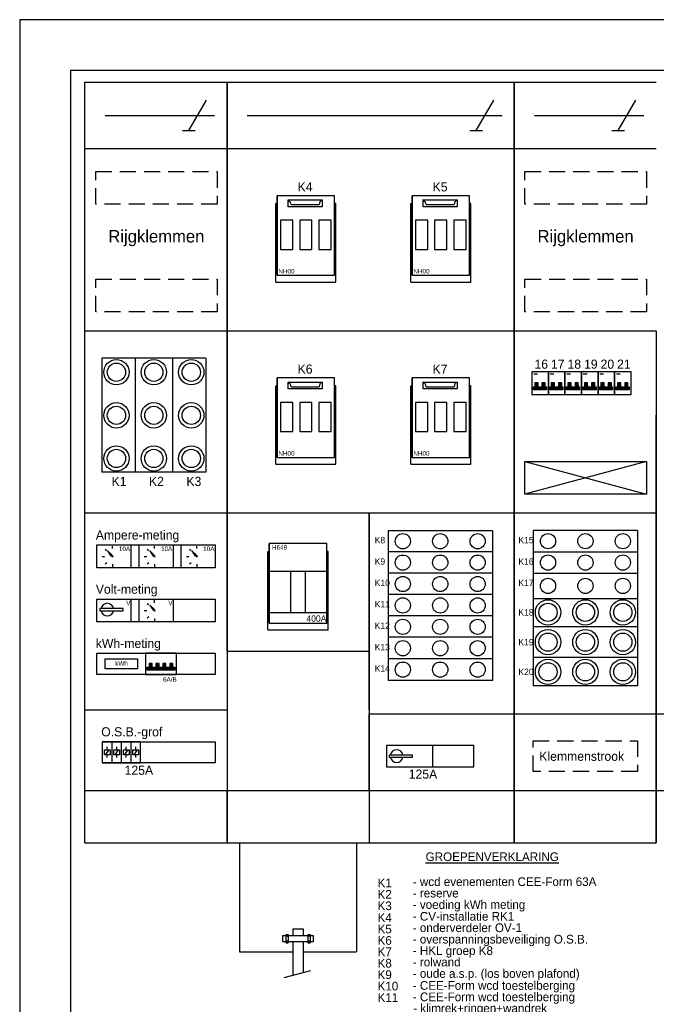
# Model space of a CAD drawing. Extents: x 0 to 210, y 0 to 297.
# Tile 7 of 68: x 0 to 125, y 103 to 297. Entities that reach past the tile are written whole.
import ezdxf

# ---------------------------------------------------------------- set-up
doc = ezdxf.new("R2010")
doc.units = 0
doc.linetypes.add('HIDDEN', pattern=[9.525, 6.35, -3.175])
doc.layers.get('0').update_dxf_attribs({"linetype": 'CONTINUOUS'})
for name, color, linetype in [('BL$2----', 7, 'CONTINUOUS'), ('BL$4----', 7, 'CONTINUOUS'), ('EL6-----', 7, 'CONTINUOUS'), ('ET$1A---_TEKST', 7, 'CONTINUOUS'), ('TEK', 7, 'CONTINUOUS')]:
    doc.layers.add(name, color=color, linetype=linetype)
doc.styles.add('BURO-018', font='BUROFONT.shx', dxfattribs={"height": 1.8})
doc.styles.add('BURO-035', font='BUROFONT.shx', dxfattribs={"height": 3.5})

# ---------------------------------------------------------------- blocks, each defined once
blk = doc.blocks.new('A4-VER')
at = {"linetype": 'Continuous'}
for p, q in [((210, 297), (0, 297)), ((0, 297), (0, 0)), ((200, 287), (10, 287)), ((10, 287), (10, 10))]:
    blk.add_line(p, q, dxfattribs=at)

msp = doc.modelspace()

# ---------------------------------------------------------------- hatches: boundary and pattern name
at = {"layer": 'EL6-----'}
for points in [[(18.22, 191.45), (17.98, 191.24), (17.32, 192.26)], [(26.53, 191.45), (26.29, 191.24), (25.63, 192.26)], [(34.84, 191.45), (34.6, 191.24), (33.94, 192.26)], [(26.53, 180.76), (26.29, 180.55), (25.63, 181.57)]]:
    msp.add_hatch(color=256, dxfattribs=at).paths.add_polyline_path(points)
h = msp.add_hatch(color=256, dxfattribs=at)
edge = h.paths.add_edge_path()
edge.add_arc((18.27, 191.17), 0.0983, 0, 360)
h = msp.add_hatch(color=256, dxfattribs=at)
edge = h.paths.add_edge_path()
edge.add_arc((26.58, 191.17), 0.0983, 0, 360)
h = msp.add_hatch(color=256, dxfattribs=at)
edge = h.paths.add_edge_path()
edge.add_arc((34.89, 191.17), 0.0983, 0, 360)
h = msp.add_hatch(color=256, dxfattribs=at)
edge = h.paths.add_edge_path()
edge.add_arc((26.58, 180.49), 0.0983, 0, 360)

# ---------------------------------------------------------------- linework, layer by layer
for p, q in [((12.87, 271.61), (12.87, 284.65)), ((12.87, 284.65), (40.87, 284.65)), ((40.87, 284.65), (40.87, 271.61)), ((40.87, 271.61), (40.87, 284.65)), ((40.87, 284.65), (97.48, 284.65)), ((97.48, 284.65), (97.48, 271.61)), ((97.48, 271.61), (97.48, 284.65)), ((97.48, 284.65), (125.48, 284.65)), ((16.83, 278.13), (38.38, 278.13)), ((44.83, 278.13), (95.09, 278.13)), ((101.45, 278.13), (123, 278.13)), ((12.87, 271.61), (40.87, 271.61)), ((12.87, 235.68), (12.87, 271.61)), ((12.87, 271.61), (40.87, 271.61)), ((40.87, 271.61), (40.87, 235.68)), ((40.87, 271.61), (97.48, 271.61)), ((40.87, 235.68), (40.87, 271.61)), ((40.87, 271.61), (97.48, 271.61)), ((97.48, 271.61), (97.48, 235.68)), ((97.48, 271.61), (125.48, 271.61)), ((97.48, 235.68), (97.48, 271.61)), ((97.48, 271.61), (125.48, 271.61)), ((50.46, 260.74), (50.73, 260.74)), ((62.34, 260.74), (62.07, 260.74)), ((77.07, 260.74), (77.34, 260.74)), ((88.95, 260.74), (88.68, 260.74)), ((12.87, 235.68), (40.87, 235.68)), ((12.87, 235.68), (40.87, 235.68)), ((12.87, 199.75), (12.87, 235.68)), ((40.87, 235.68), (97.48, 235.68)), ((40.87, 235.68), (40.87, 199.75)), ((40.87, 235.68), (97.48, 235.68)), ((40.87, 199.75), (40.87, 235.68)), ((97.48, 236.45), (97.48, 199.75)), ((97.48, 235.68), (125.48, 235.68)), ((97.48, 235.68), (125.48, 235.68)), ((97.48, 199.75), (97.48, 235.68)), ((125.48, 235.68), (125.48, 199.75)), ((50.46, 224.81), (50.73, 224.81)), ((62.34, 224.81), (62.07, 224.81)), ((77.07, 224.81), (77.34, 224.81)), ((88.95, 224.81), (88.68, 224.81)), ((125.48, 160.14), (125.48, 219)), ((12.87, 199.75), (40.87, 199.75)), ((12.87, 199.75), (40.87, 199.75)), ((12.87, 160.9), (12.87, 199.75)), ((40.87, 199.75), (97.48, 199.75)), ((40.87, 199.75), (68.87, 199.75)), ((40.87, 172.48), (40.87, 199.75)), ((40.87, 199.75), (40.87, 160.9)), ((68.87, 160.9), (68.87, 199.75)), ((68.87, 199.75), (68.87, 172.48)), ((69.48, 199.75), (97.48, 199.75)), ((97.48, 199.75), (125.48, 199.75)), ((97.48, 199.75), (125.48, 199.75)), ((97.48, 160.14), (97.48, 199.75)), ((97.48, 199.75), (97.48, 160.14)), ((125.48, 199.75), (125.48, 160.14)), ((48.93, 192.14), (49.2, 192.14)), ((60.81, 192.14), (60.54, 192.14)), ((30.93, 172.08), (24.82, 172.08)), ((24.82, 172.08), (24.82, 167.91)), ((30.93, 167.91), (30.93, 172.08)), ((40.87, 172.48), (68.87, 172.48)), ((40.87, 172.48), (68.87, 172.48)), ((68.87, 172.48), (68.87, 134.73)), ((24.82, 167.91), (30.93, 167.91)), ((12.87, 160.9), (40.87, 160.9)), ((12.87, 160.9), (40.87, 160.9)), ((12.87, 144.99), (12.87, 160.9)), ((40.87, 160.9), (40.87, 144.99)), ((68.87, 160.14), (153.48, 160.14)), ((68.87, 144.99), (68.87, 160.14)), ((97.48, 144.99), (97.48, 160.14)), ((97.48, 160.14), (97.48, 144.99)), ((125.48, 144.99), (125.48, 160.14)), ((125.48, 160.14), (125.48, 144.99)), ((12.87, 144.99), (40.87, 144.99)), ((12.87, 134.73), (12.87, 144.99)), ((12.87, 144.99), (40.87, 144.99)), ((40.87, 144.99), (153.48, 144.99)), ((40.87, 144.99), (40.87, 134.73)), ((40.87, 134.73), (40.87, 144.99)), ((40.87, 144.99), (97.48, 144.99)), ((97.48, 144.99), (97.48, 134.73)), ((97.48, 134.73), (97.48, 144.99)), ((97.48, 144.99), (125.48, 144.99)), ((125.48, 144.99), (125.48, 134.73)), ((125.48, 134.73), (125.48, 144.99)), ((125.48, 144.99), (153.48, 144.99)), ((12.87, 134.73), (40.87, 134.73)), ((12.87, 134.73), (40.87, 134.73)), ((40.87, 134.73), (97.48, 134.73)), ((43.33, 134.73), (43.33, 113.22)), ((66.41, 134.73), (66.41, 113.22)), ((97.48, 134.73), (125.48, 134.73)), ((97.48, 134.73), (125.48, 134.73)), ((43.33, 113.22), (53.83, 113.22)), ((55.87, 113.22), (66.41, 113.22))]:
    msp.add_line(p, q)
at = {"color": 0, "linetype": 'Continuous'}
for p, q in [((33.37, 275.13), (36.83, 281.13)), ((89.98, 275.13), (93.45, 281.13)), ((117.98, 275.13), (121.45, 281.13)), ((32.12, 275.13), (34.62, 275.13)), ((88.73, 275.13), (91.23, 275.13)), ((116.73, 275.13), (119.23, 275.13))]:
    msp.add_line(p, q, dxfattribs=at)
for points in [[(51.41, 251.71), (53.83, 251.71), (53.83, 257.47), (51.41, 257.47)], [(55.19, 251.71), (57.61, 251.71), (57.61, 257.47), (55.19, 257.47)], [(58.97, 251.71), (61.39, 251.71), (61.39, 257.47), (58.97, 257.47)], [(78.01, 251.71), (80.44, 251.71), (80.44, 257.47), (78.01, 257.47)], [(81.79, 251.71), (84.22, 251.71), (84.22, 257.47), (81.79, 257.47)], [(85.57, 251.71), (88, 251.71), (88, 257.47), (85.57, 257.47)], [(100.96, 223.11), (104.22, 223.11), (104.22, 227.55), (100.96, 227.55)], [(104.22, 223.11), (107.48, 223.11), (107.48, 227.55), (104.22, 227.55)], [(107.48, 223.11), (110.74, 223.11), (110.74, 227.55), (107.48, 227.55)], [(110.74, 223.11), (114, 223.11), (114, 227.55), (110.74, 227.55)], [(114, 223.11), (117.26, 223.11), (117.26, 227.55), (114, 227.55)], [(117.26, 223.11), (120.52, 223.11), (120.52, 227.55), (117.26, 227.55)], [(51.41, 215.78), (53.83, 215.78), (53.83, 221.54), (51.41, 221.54)], [(55.19, 215.78), (57.61, 215.78), (57.61, 221.54), (55.19, 221.54)], [(58.97, 215.78), (61.39, 215.78), (61.39, 221.54), (58.97, 221.54)], [(78.01, 215.78), (80.44, 215.78), (80.44, 221.54), (78.01, 221.54)], [(81.79, 215.78), (84.22, 215.78), (84.22, 221.54), (81.79, 221.54)], [(85.57, 215.78), (88, 215.78), (88, 221.54), (85.57, 221.54)]]:
    msp.add_lwpolyline(points, close=True)
for centre, radius in [((19.07, 227.49), 2.5), ((19.07, 227.49), 1.8), ((26.44, 227.49), 2.5), ((26.44, 227.49), 1.8), ((33.82, 227.49), 2.5), ((33.82, 227.49), 1.8), ((19.07, 218.99), 2.5), ((26.44, 218.99), 2.5), ((33.82, 218.99), 2.5), ((19.07, 218.99), 1.8), ((26.44, 218.99), 1.8), ((33.82, 218.99), 1.8), ((19.07, 210.49), 2.5), ((19.07, 210.49), 1.8), ((26.44, 210.49), 2.5), ((26.44, 210.49), 1.8), ((33.82, 210.49), 2.5), ((33.82, 210.49), 1.8), ((104.14, 180.14), 2.5), ((111.51, 180.14), 2.5), ((118.89, 180.14), 2.5), ((104.14, 180.14), 1.8), ((111.51, 180.14), 1.8), ((118.89, 180.14), 1.8), ((104.14, 174.27), 2.5), ((111.51, 174.27), 2.5), ((118.89, 174.27), 2.5), ((104.14, 174.27), 1.8), ((111.51, 174.27), 1.8), ((118.89, 174.27), 1.8), ((104.14, 168.41), 2.5), ((111.51, 168.41), 2.5), ((118.89, 168.41), 2.5), ((104.14, 168.41), 1.8), ((111.51, 168.41), 1.8), ((118.89, 168.41), 1.8)]:
    msp.add_circle(centre, radius)
for centre, start, end in [((52.5, 260.54), 0.895, 67.1309), ((60.03, 260.54), 112.8691, 179.105), ((79.1, 260.54), 0.895, 67.1309), ((86.64, 260.54), 112.8691, 179.105), ((52.5, 224.61), 0.895, 67.1309), ((60.03, 224.61), 112.8691, 179.105), ((79.1, 224.61), 0.895, 67.1309), ((86.64, 224.61), 112.8691, 179.105)]:
    msp.add_arc(centre, 1.01, start, end)
at = {"layer": 'BL$4----'}
for p, q in [((16.17, 230.28), (16.17, 207.76)), ((36.72, 230.28), (16.17, 230.28)), ((36.72, 230.28), (36.72, 207.76)), ((36.72, 207.76), (16.17, 207.76)), ((72.62, 196.23), (72.62, 166.7)), ((93.17, 196.23), (72.62, 196.23)), ((93.17, 196.23), (93.17, 166.7)), ((101.24, 196.25), (101.24, 165.68)), ((121.79, 196.25), (101.24, 196.25)), ((121.79, 196.25), (121.79, 165.68)), ((93.17, 192.1), (72.62, 192.1)), ((121.79, 192.03), (101.24, 192.03)), ((93.17, 187.88), (72.62, 187.88)), ((121.79, 187.81), (101.24, 187.81)), ((93.17, 183.66), (72.62, 183.66)), ((121.79, 182.84), (101.24, 182.84)), ((93.17, 179.44), (72.62, 179.44)), ((121.79, 177.3), (101.24, 177.3)), ((93.17, 175.22), (72.62, 175.22)), ((93.17, 171), (72.62, 171)), ((121.79, 171.22), (101.24, 171.22)), ((93.17, 166.7), (72.62, 166.7)), ((121.79, 165.68), (101.24, 165.68)), ((52.45, 116.65), (52.45, 114.99)), ((52.9, 116.65), (52.9, 116.4)), ((53.83, 117.76), (53.83, 116.4)), ((55.87, 117.76), (55.87, 116.4)), ((56.78, 116.65), (56.78, 114.99)), ((57.23, 116.65), (57.23, 116.4)), ((52.9, 115.24), (52.9, 114.99)), ((53.83, 115.24), (53.83, 108.51)), ((55.87, 115.24), (55.87, 109.04)), ((57.23, 115.24), (57.23, 114.99)), ((57.34, 109.43), (52.07, 108.05))]:
    msp.add_line(p, q, dxfattribs=at)
at = {"layer": 'BL$4----', "color": 1}
for p, q in [((123.57, 209.9), (99.6, 203.46)), ((99.6, 209.9), (123.57, 203.46))]:
    msp.add_line(p, q, dxfattribs=at)
at = {"layer": 'BL$4----', "color": 1, "linetype": 'HIDDEN', "ltscale": 0.5}
for points in [[(14.98, 267.04), (38.95, 267.04), (38.95, 260.6), (14.98, 260.6)], [(99.6, 267.04), (123.57, 267.04), (123.57, 260.6), (99.6, 260.6)], [(14.98, 245.83), (38.95, 245.83), (38.95, 239.39), (14.98, 239.39)], [(99.6, 245.83), (123.57, 245.83), (123.57, 239.39), (99.6, 239.39)], [(101.21, 154.83), (121.76, 154.83), (121.76, 148.76), (101.21, 148.76)]]:
    msp.add_lwpolyline(points, close=True, dxfattribs=at)
at = {"layer": 'BL$4----', "color": 1}
msp.add_lwpolyline([(99.6, 209.9), (123.57, 209.9), (123.57, 203.46), (99.6, 203.46)], close=True, dxfattribs=at)
at = {"layer": 'EL6-----'}
for p, q in [((22.76, 230.28), (22.76, 207.76)), ((30.13, 230.28), (30.13, 207.76)), ((16.83, 192.61), (17.17, 192.35)), ((17.32, 192.26), (18.22, 191.45)), ((17.32, 192.26), (17.98, 191.24)), ((18.27, 192.72), (18.27, 193.21)), ((25.14, 192.61), (25.48, 192.35)), ((25.63, 192.26), (26.53, 191.45)), ((25.63, 192.26), (26.29, 191.24)), ((26.58, 192.72), (26.58, 193.21)), ((33.45, 192.61), (33.79, 192.35)), ((33.94, 192.26), (34.84, 191.45)), ((33.94, 192.26), (34.6, 191.24)), ((34.89, 192.72), (34.89, 193.21)), ((16.24, 191.17), (16.72, 191.17)), ((18.22, 191.45), (17.98, 191.24)), ((24.55, 191.17), (25.03, 191.17)), ((26.53, 191.45), (26.29, 191.24)), ((32.86, 191.17), (33.34, 191.17)), ((34.84, 191.45), (34.6, 191.24)), ((16.83, 189.74), (17.17, 190)), ((18.27, 189.63), (18.27, 189.14)), ((25.14, 189.74), (25.48, 190)), ((26.58, 189.63), (26.58, 189.14)), ((33.45, 189.74), (33.79, 190)), ((34.89, 189.63), (34.89, 189.14)), ((26.58, 182.03), (26.58, 182.52)), ((25.14, 181.92), (25.48, 181.67)), ((25.63, 181.57), (26.53, 180.76)), ((25.63, 181.57), (26.29, 180.55)), ((26.53, 180.76), (26.29, 180.55)), ((24.55, 180.49), (25.03, 180.49)), ((25.14, 179.05), (25.48, 179.31)), ((26.58, 178.94), (26.58, 178.45)), ((15.21, 172.08), (24.82, 172.08)), ((15.21, 167.91), (15.21, 172.08)), ((15.21, 172.08), (38.55, 172.08)), ((15.21, 167.91), (15.21, 172.08)), ((24.82, 172.08), (24.82, 167.91)), ((38.55, 172.08), (38.55, 167.91)), ((24.82, 167.91), (15.21, 167.91)), ((38.55, 167.91), (15.21, 167.91)), ((16.28, 154.64), (38.55, 154.64)), ((17.26, 153.05), (17.26, 153.61)), ((19.13, 153.05), (19.13, 153.61)), ((21.01, 153.05), (21.01, 153.61)), ((22.88, 153.05), (22.88, 153.61)), ((38.55, 154.64), (38.55, 150.48)), ((17.56, 153.05), (16.87, 152.08)), ((17.26, 151.52), (17.26, 152.08)), ((19.43, 153.05), (18.74, 152.08)), ((19.13, 151.52), (19.13, 152.08)), ((21.3, 153.05), (20.62, 152.08)), ((21.01, 151.52), (21.01, 152.08)), ((23.18, 153.05), (22.49, 152.08)), ((22.88, 151.52), (22.88, 152.08)), ((38.55, 150.48), (16.28, 150.48)), ((52.45, 116.65), (52.9, 116.65)), ((53.83, 117.76), (55.87, 117.76)), ((56.78, 116.65), (57.23, 116.65)), ((51.83, 116.4), (52.45, 116.4)), ((51.83, 116.4), (51.83, 115.24)), ((51.83, 115.24), (52.45, 115.24)), ((52.45, 114.99), (52.9, 114.99)), ((52.9, 116.4), (52.9, 115.24)), ((52.9, 116.4), (56.78, 116.4)), ((52.9, 115.24), (56.78, 115.24)), ((56.78, 114.99), (57.23, 114.99)), ((57.23, 116.4), (57.87, 116.4)), ((57.23, 116.4), (57.23, 115.24)), ((57.23, 115.24), (57.87, 115.24)), ((57.87, 116.4), (57.87, 115.24))]:
    msp.add_line(p, q, dxfattribs=at)
for points in [[(15.21, 193.45), (21.93, 193.45), (21.93, 188.94), (15.21, 188.94)], [(15.21, 193.45), (38.55, 193.45), (38.55, 188.94), (15.21, 188.94)], [(23.52, 193.45), (30.24, 193.45), (30.24, 188.94), (23.52, 188.94)], [(31.83, 193.45), (38.55, 193.45), (38.55, 188.94), (31.83, 188.94)], [(15.21, 182.76), (21.93, 182.76), (21.93, 178.26), (15.21, 178.26)], [(15.21, 182.76), (38.55, 182.76), (38.55, 178.26), (15.21, 178.26)], [(23.52, 182.76), (30.24, 182.76), (30.24, 178.26), (23.52, 178.26)], [(16.84, 170.96), (23.19, 170.96), (23.19, 169.03), (16.84, 169.03)], [(16.69, 153.05), (17.83, 153.05), (17.83, 152.08), (16.69, 152.08)], [(18.57, 153.05), (19.7, 153.05), (19.7, 152.08), (18.57, 152.08)], [(20.44, 153.05), (21.57, 153.05), (21.57, 152.08), (20.44, 152.08)], [(22.31, 153.05), (23.45, 153.05), (23.45, 152.08), (22.31, 152.08)]]:
    msp.add_lwpolyline(points, close=True, dxfattribs=at)
for centre, radius in [((18.27, 191.17), 0.0983), ((26.58, 191.17), 0.0983), ((34.89, 191.17), 0.0983), ((26.58, 180.49), 0.0983), ((52.68, 116.4), 0.149), ((57.01, 116.4), 0.149), ((52.68, 115.25), 0.149), ((57.01, 115.25), 0.149)]:
    msp.add_circle(centre, radius, dxfattribs=at)
at = {"layer": 'ET$1A---_TEKST'}
for p, q in [((101.28, 224.32), (103.83, 224.32)), ((101.53, 225.19), (102.17, 225.19)), ((102.95, 225.19), (103.6, 225.19)), ((104.54, 224.32), (107.09, 224.32)), ((104.79, 225.19), (105.43, 225.19)), ((106.21, 225.19), (106.86, 225.19)), ((107.8, 224.32), (110.35, 224.32)), ((108.05, 225.19), (108.69, 225.19)), ((109.47, 225.19), (110.11, 225.19)), ((111.06, 224.32), (113.61, 224.32)), ((111.31, 225.19), (111.95, 225.19)), ((112.73, 225.19), (113.37, 225.19)), ((114.32, 224.32), (116.87, 224.32)), ((114.57, 225.19), (115.21, 225.19)), ((115.99, 225.19), (116.63, 225.19)), ((117.58, 224.32), (120.13, 224.32)), ((117.82, 225.19), (118.47, 225.19)), ((119.25, 225.19), (119.89, 225.19)), ((20.38, 180.89), (15.8, 180.89)), ((15.8, 180.89), (15.8, 180.47)), ((20.38, 180.47), (20.38, 180.89)), ((15.8, 180.47), (20.38, 180.47)), ((25.11, 169.05), (30.56, 169.05)), ((25.49, 169.86), (26.1, 169.86)), ((26.85, 169.86), (27.46, 169.86)), ((28.22, 169.86), (28.82, 169.86)), ((29.58, 169.86), (30.18, 169.86)), ((23.77, 154.64), (16.28, 154.64)), ((16.28, 154.64), (16.28, 150.48)), ((18.15, 154.64), (18.15, 150.48)), ((20.02, 154.64), (20.02, 150.48)), ((21.9, 154.64), (21.9, 150.48)), ((23.77, 154.64), (23.77, 150.48)), ((89.53, 153.88), (81.46, 153.88)), ((89.53, 149.71), (89.53, 153.88)), ((77.44, 152), (72.86, 152)), ((72.86, 152), (72.86, 151.59)), ((72.86, 151.59), (77.44, 151.59)), ((77.44, 151.59), (77.44, 152)), ((16.28, 150.48), (23.77, 150.48)), ((81.46, 149.71), (89.53, 149.71))]:
    msp.add_line(p, q, dxfattribs=at)
for points in [[(101.53, 224.62), (102.18, 224.62), (102.17, 225.39), (101.53, 225.39)], [(102.95, 224.62), (103.6, 224.62), (103.6, 225.39), (102.95, 225.39)], [(104.79, 224.62), (105.44, 224.62), (105.43, 225.39), (104.79, 225.39)], [(106.21, 224.62), (106.86, 224.62), (106.86, 225.39), (106.21, 225.39)], [(108.05, 224.62), (108.7, 224.62), (108.69, 225.39), (108.05, 225.39)], [(109.47, 224.62), (110.12, 224.62), (110.11, 225.39), (109.47, 225.39)], [(111.31, 224.62), (111.96, 224.62), (111.95, 225.39), (111.31, 225.39)], [(112.73, 224.62), (113.38, 224.62), (113.37, 225.39), (112.73, 225.39)], [(114.57, 224.62), (115.22, 224.62), (115.21, 225.39), (114.57, 225.39)], [(115.99, 224.62), (116.64, 224.62), (116.63, 225.39), (115.99, 225.39)], [(117.82, 224.62), (118.48, 224.62), (118.47, 225.39), (117.82, 225.39)], [(119.25, 224.62), (119.9, 224.62), (119.89, 225.39), (119.25, 225.39)], [(101.28, 224.62), (103.83, 224.62), (103.83, 224.01), (101.28, 224.01)], [(104.54, 224.62), (107.09, 224.62), (107.09, 224.01), (104.54, 224.01)], [(107.8, 224.62), (110.35, 224.62), (110.35, 224.01), (107.8, 224.01)], [(111.06, 224.62), (113.61, 224.62), (113.61, 224.01), (111.06, 224.01)], [(114.32, 224.62), (116.87, 224.62), (116.87, 224.01), (114.32, 224.01)], [(117.58, 224.62), (120.13, 224.62), (120.13, 224.01), (117.58, 224.01)], [(25.11, 169.33), (30.56, 169.33), (30.56, 168.76), (25.11, 168.76)], [(25.49, 169.33), (26.1, 169.33), (26.1, 170.05), (25.49, 170.05)], [(26.85, 169.33), (27.46, 169.33), (27.46, 170.05), (26.85, 170.05)], [(28.22, 169.33), (28.83, 169.33), (28.82, 170.05), (28.22, 170.05)], [(29.58, 169.33), (30.19, 169.33), (30.18, 170.05), (29.58, 170.05)], [(72.28, 149.71), (81.46, 149.71), (81.46, 153.88), (72.28, 153.88)]]:
    msp.add_lwpolyline(points, close=True, dxfattribs=at)
for centre, start, end in [((17.26, 180.68), 9.5941, 170.4059), ((17.26, 180.68), 189.5941, 350.4059), ((74.32, 151.79), 9.5941, 170.4059), ((74.32, 151.79), 189.5941, 350.4059)]:
    msp.add_arc(centre, 1.25, start, end, dxfattribs=at)
for points in [[(101.28, 227.27), (101.28, 226.98), (102.09, 227.27), (102.09, 226.98)], [(104.54, 227.27), (104.54, 226.98), (105.35, 227.27), (105.35, 226.98)], [(107.8, 227.27), (107.8, 226.98), (108.61, 227.27), (108.61, 226.98)], [(111.06, 227.27), (111.06, 226.98), (111.87, 227.27), (111.87, 226.98)], [(114.32, 227.27), (114.32, 226.98), (115.13, 227.27), (115.13, 226.98)], [(117.58, 227.27), (117.58, 226.98), (118.39, 227.27), (118.39, 226.98)], [(101.28, 224.62), (101.28, 224.32), (103.83, 224.62), (103.83, 224.32)], [(101.53, 225.19), (101.53, 224.62), (102.17, 225.19), (102.18, 224.62)], [(102.95, 225.19), (102.95, 224.62), (103.6, 225.19), (103.6, 224.62)], [(104.54, 224.62), (104.54, 224.32), (107.09, 224.62), (107.09, 224.32)], [(104.79, 225.19), (104.79, 224.62), (105.43, 225.19), (105.44, 224.62)], [(106.21, 225.19), (106.21, 224.62), (106.86, 225.19), (106.86, 224.62)], [(107.8, 224.62), (107.8, 224.32), (110.35, 224.62), (110.35, 224.32)], [(108.05, 225.19), (108.05, 224.62), (108.69, 225.19), (108.7, 224.62)], [(109.47, 225.19), (109.47, 224.62), (110.11, 225.19), (110.12, 224.62)], [(111.06, 224.62), (111.06, 224.32), (113.61, 224.62), (113.61, 224.32)], [(111.31, 225.19), (111.31, 224.62), (111.95, 225.19), (111.96, 224.62)], [(112.73, 225.19), (112.73, 224.62), (113.37, 225.19), (113.38, 224.62)], [(114.32, 224.62), (114.32, 224.32), (116.87, 224.62), (116.87, 224.32)], [(114.57, 225.19), (114.57, 224.62), (115.21, 225.19), (115.22, 224.62)], [(115.99, 225.19), (115.99, 224.62), (116.63, 225.19), (116.64, 224.62)], [(117.58, 224.62), (117.58, 224.32), (120.13, 224.62), (120.13, 224.32)], [(117.82, 225.19), (117.82, 224.62), (118.47, 225.19), (118.48, 224.62)], [(119.25, 225.19), (119.25, 224.62), (119.89, 225.19), (119.9, 224.62)], [(25.11, 169.33), (25.11, 169.05), (30.56, 169.33), (30.56, 169.05)], [(25.49, 169.86), (25.49, 169.33), (26.1, 169.86), (26.1, 169.33)], [(26.85, 169.86), (26.85, 169.33), (27.46, 169.86), (27.46, 169.33)], [(28.22, 169.86), (28.22, 169.33), (28.82, 169.86), (28.83, 169.33)], [(29.58, 169.86), (29.58, 169.33), (30.18, 169.86), (30.19, 169.33)]]:
    msp.add_solid(points, dxfattribs=at)
at = {"layer": 'TEK'}
for p, q in [((62.07, 262.28), (50.73, 262.28)), ((62.07, 262.28), (50.73, 262.28)), ((50.73, 262.28), (50.73, 249.32)), ((50.73, 249.32), (50.73, 262.28)), ((50.73, 262.28), (50.73, 249.32)), ((50.73, 249.32), (50.73, 262.28)), ((50.73, 262.28), (50.73, 260.12)), ((50.73, 262.28), (50.73, 260.12)), ((62.07, 249.32), (62.07, 262.28)), ((62.07, 249.32), (62.07, 262.28)), ((88.68, 262.28), (77.34, 262.28)), ((88.68, 262.28), (77.34, 262.28)), ((77.34, 262.28), (77.34, 249.32)), ((77.34, 249.32), (77.34, 262.28)), ((77.34, 262.28), (77.34, 249.32)), ((77.34, 249.32), (77.34, 262.28)), ((77.34, 262.28), (77.34, 260.12)), ((77.34, 262.28), (77.34, 260.12)), ((88.68, 249.32), (88.68, 262.28)), ((88.68, 249.32), (88.68, 262.28)), ((50.46, 245.27), (50.46, 260.74)), ((52.89, 261.47), (59.64, 261.47)), ((52.89, 261.47), (59.64, 261.47)), ((52.89, 261.47), (59.64, 261.47)), ((52.89, 261.47), (59.64, 261.47)), ((52.89, 260.12), (52.89, 261.47)), ((52.89, 261.47), (52.89, 261.1)), ((52.89, 261.47), (52.89, 261.1)), ((52.89, 260.12), (52.89, 261.47)), ((52.89, 260.12), (52.89, 261.47)), ((52.89, 261.47), (52.89, 261.1)), ((52.89, 261.47), (52.89, 261.1)), ((52.89, 260.12), (52.89, 261.47)), ((53.51, 260.56), (59.02, 260.56)), ((59.64, 261.47), (59.64, 260.12)), ((59.64, 261.47), (59.64, 260.12)), ((59.64, 261.47), (59.64, 260.12)), ((59.64, 261.47), (59.64, 260.12)), ((62.34, 245.27), (62.34, 260.74)), ((77.07, 245.27), (77.07, 260.74)), ((79.5, 261.47), (86.25, 261.47)), ((79.5, 261.47), (86.25, 261.47)), ((79.5, 261.47), (86.25, 261.47)), ((79.5, 261.47), (86.25, 261.47)), ((79.5, 260.12), (79.5, 261.47)), ((79.5, 261.47), (79.5, 261.1)), ((79.5, 261.47), (79.5, 261.1)), ((79.5, 260.12), (79.5, 261.47)), ((79.5, 260.12), (79.5, 261.47)), ((79.5, 261.47), (79.5, 261.1)), ((79.5, 261.47), (79.5, 261.1)), ((79.5, 260.12), (79.5, 261.47)), ((80.11, 260.56), (85.63, 260.56)), ((86.25, 261.47), (86.25, 260.12)), ((86.25, 261.47), (86.25, 260.12)), ((86.25, 261.47), (86.25, 260.12)), ((86.25, 261.47), (86.25, 260.12)), ((88.95, 245.27), (88.95, 260.74)), ((50.73, 249.32), (50.73, 259.85)), ((50.73, 249.32), (50.73, 259.85)), ((59.64, 260.12), (52.89, 260.12)), ((59.64, 260.12), (52.89, 260.12)), ((59.64, 260.12), (52.89, 260.12)), ((59.64, 260.12), (52.89, 260.12)), ((77.34, 249.32), (77.34, 259.85)), ((77.34, 249.32), (77.34, 259.85)), ((86.25, 260.12), (79.5, 260.12)), ((86.25, 260.12), (79.5, 260.12)), ((86.25, 260.12), (79.5, 260.12)), ((86.25, 260.12), (79.5, 260.12)), ((50.73, 249.32), (50.73, 246.62)), ((50.73, 246.62), (50.73, 249.32)), ((50.73, 249.32), (50.73, 246.62)), ((50.73, 246.62), (50.73, 249.32)), ((62.07, 246.62), (62.07, 249.32)), ((62.07, 246.62), (62.07, 249.32)), ((77.34, 249.32), (77.34, 246.62)), ((77.34, 246.62), (77.34, 249.32)), ((77.34, 249.32), (77.34, 246.62)), ((77.34, 246.62), (77.34, 249.32)), ((88.68, 246.62), (88.68, 249.32)), ((88.68, 246.62), (88.68, 249.32)), ((50.73, 246.62), (62.07, 246.62)), ((50.73, 246.62), (62.07, 246.62)), ((77.34, 246.62), (88.68, 246.62)), ((77.34, 246.62), (88.68, 246.62)), ((50.46, 245.27), (62.34, 245.27)), ((77.07, 245.27), (88.95, 245.27)), ((62.07, 226.36), (50.73, 226.36)), ((62.07, 226.36), (50.73, 226.36)), ((50.73, 226.36), (50.73, 213.4)), ((50.73, 213.4), (50.73, 226.36)), ((50.73, 226.36), (50.73, 213.4)), ((50.73, 213.4), (50.73, 226.36)), ((50.73, 226.36), (50.73, 224.2)), ((50.73, 226.36), (50.73, 224.2)), ((52.89, 225.55), (59.64, 225.55)), ((52.89, 225.55), (59.64, 225.55)), ((52.89, 225.55), (59.64, 225.55)), ((52.89, 225.55), (59.64, 225.55)), ((52.89, 224.2), (52.89, 225.55)), ((52.89, 225.55), (52.89, 225.17)), ((52.89, 225.55), (52.89, 225.17)), ((52.89, 224.2), (52.89, 225.55)), ((52.89, 224.2), (52.89, 225.55)), ((52.89, 225.55), (52.89, 225.17)), ((52.89, 225.55), (52.89, 225.17)), ((52.89, 224.2), (52.89, 225.55)), ((59.64, 225.55), (59.64, 224.2)), ((59.64, 225.55), (59.64, 224.2)), ((59.64, 225.55), (59.64, 224.2)), ((59.64, 225.55), (59.64, 224.2)), ((62.07, 213.4), (62.07, 226.36)), ((62.07, 213.4), (62.07, 226.36)), ((88.68, 226.36), (77.34, 226.36)), ((88.68, 226.36), (77.34, 226.36)), ((77.34, 226.36), (77.34, 213.4)), ((77.34, 213.4), (77.34, 226.36)), ((77.34, 226.36), (77.34, 213.4)), ((77.34, 213.4), (77.34, 226.36)), ((77.34, 226.36), (77.34, 224.2)), ((77.34, 226.36), (77.34, 224.2)), ((79.5, 225.55), (86.25, 225.55)), ((79.5, 225.55), (86.25, 225.55)), ((79.5, 225.55), (86.25, 225.55)), ((79.5, 225.55), (86.25, 225.55)), ((79.5, 224.2), (79.5, 225.55)), ((79.5, 225.55), (79.5, 225.17)), ((79.5, 225.55), (79.5, 225.17)), ((79.5, 224.2), (79.5, 225.55)), ((79.5, 224.2), (79.5, 225.55)), ((79.5, 225.55), (79.5, 225.17)), ((79.5, 225.55), (79.5, 225.17)), ((79.5, 224.2), (79.5, 225.55)), ((86.25, 225.55), (86.25, 224.2)), ((86.25, 225.55), (86.25, 224.2)), ((86.25, 225.55), (86.25, 224.2)), ((86.25, 225.55), (86.25, 224.2)), ((88.68, 213.4), (88.68, 226.36)), ((88.68, 213.4), (88.68, 226.36)), ((50.46, 209.35), (50.46, 224.81)), ((50.73, 213.4), (50.73, 223.93)), ((50.73, 213.4), (50.73, 223.93)), ((59.64, 224.2), (52.89, 224.2)), ((59.64, 224.2), (52.89, 224.2)), ((59.64, 224.2), (52.89, 224.2)), ((59.64, 224.2), (52.89, 224.2)), ((53.51, 224.63), (59.02, 224.63)), ((62.34, 209.35), (62.34, 224.81)), ((77.07, 209.35), (77.07, 224.81)), ((77.34, 213.4), (77.34, 223.93)), ((77.34, 213.4), (77.34, 223.93)), ((86.25, 224.2), (79.5, 224.2)), ((86.25, 224.2), (79.5, 224.2)), ((86.25, 224.2), (79.5, 224.2)), ((86.25, 224.2), (79.5, 224.2)), ((80.11, 224.63), (85.63, 224.63)), ((88.95, 209.35), (88.95, 224.81)), ((50.73, 213.4), (50.73, 210.7)), ((50.73, 210.7), (50.73, 213.4)), ((50.73, 213.4), (50.73, 210.7)), ((50.73, 210.7), (50.73, 213.4)), ((62.07, 210.7), (62.07, 213.4)), ((62.07, 210.7), (62.07, 213.4)), ((77.34, 213.4), (77.34, 210.7)), ((77.34, 210.7), (77.34, 213.4)), ((77.34, 213.4), (77.34, 210.7)), ((77.34, 210.7), (77.34, 213.4)), ((88.68, 210.7), (88.68, 213.4)), ((88.68, 210.7), (88.68, 213.4)), ((50.73, 210.7), (62.07, 210.7)), ((50.73, 210.7), (62.07, 210.7)), ((77.34, 210.7), (88.68, 210.7)), ((77.34, 210.7), (88.68, 210.7)), ((50.46, 209.35), (62.34, 209.35)), ((77.07, 209.35), (88.95, 209.35)), ((60.54, 193.69), (49.2, 193.69)), ((60.54, 193.69), (49.2, 193.69)), ((49.2, 193.69), (49.2, 180.73)), ((49.2, 180.73), (49.2, 193.69)), ((49.2, 193.69), (49.2, 180.73)), ((49.2, 180.73), (49.2, 193.69)), ((49.2, 193.69), (49.2, 191.53)), ((49.2, 193.69), (49.2, 191.53)), ((60.54, 180.73), (60.54, 193.69)), ((60.54, 180.73), (60.54, 193.69)), ((48.93, 176.68), (48.93, 192.14)), ((49.2, 180.73), (49.2, 191.26)), ((49.2, 180.73), (49.2, 191.26)), ((60.81, 176.68), (60.81, 192.14)), ((49.2, 188.24), (60.54, 188.24)), ((53.41, 188.24), (53.41, 180.12)), ((53.41, 188.24), (53.41, 180.12)), ((56.33, 180.12), (56.33, 188.24)), ((56.33, 180.12), (56.33, 188.24)), ((49.2, 180.73), (49.2, 178.03)), ((49.2, 178.03), (49.2, 180.73)), ((49.2, 180.73), (49.2, 178.03)), ((49.2, 178.03), (49.2, 180.73)), ((60.54, 178.03), (60.54, 180.73)), ((60.54, 178.03), (60.54, 180.73)), ((49.2, 180.12), (60.54, 180.12)), ((48.93, 176.68), (60.81, 176.68)), ((49.2, 178.03), (60.54, 178.03)), ((49.2, 178.03), (60.54, 178.03))]:
    msp.add_line(p, q, dxfattribs=at)
for centre in [(75.52, 194.16), (82.89, 194.16), (90.27, 194.16), (104.14, 194.18), (111.51, 194.18), (118.89, 194.18), (75.52, 189.95), (82.89, 189.95), (90.27, 189.95), (104.14, 189.96), (111.51, 189.96), (118.89, 189.96), (75.52, 185.73), (82.89, 185.73), (90.27, 185.73), (104.14, 185.36), (111.51, 185.36), (118.89, 185.36), (75.52, 181.51), (82.89, 181.51), (90.27, 181.51), (75.52, 177.29), (82.89, 177.29), (90.27, 177.29), (75.52, 173.07), (82.89, 173.07), (90.27, 173.07), (75.52, 168.85), (82.89, 168.85), (90.27, 168.85)]:
    msp.add_circle(centre, 1.5, dxfattribs=at)

# ---------------------------------------------------------------- block references
at = {"layer": 'BL$2----'}
msp.add_blockref('A4-VER', (0, 0), dxfattribs=at)

# ---------------------------------------------------------------- texts
at = {"layer": 'BL$4----', "color": 1, "style": 'BURO-018'}
for s, height, p in [('K4', 1.8, (54.78, 263.14)), ('K5', 1.8, (81.39, 263.14)), ('NH00', 0.9, (50.99, 246.96)), ('NH00', 0.9, (77.6, 246.96)), ('16', 1.8, (101.47, 228.18)), ('17', 1.8, (104.72, 228.18)), ('18', 1.8, (107.98, 228.18)), ('19', 1.8, (111.24, 228.18)), ('20', 1.8, (114.5, 228.18)), ('21', 1.8, (117.76, 228.18)), ('K6', 1.8, (54.78, 227.21)), ('K7', 1.8, (81.39, 227.21)), ('NH00', 0.9, (50.99, 211.03)), ('NH00', 0.9, (77.6, 211.03)), ('K1', 1.8, (18.11, 205.06)), ('K2', 1.8, (25.48, 205.06)), ('K3', 1.8, (32.86, 205.06)), ('Ampere-meting', 1.8, (15, 194.5)), ('K8', 1.26, (69.98, 193.76)), ('K15', 1.26, (98.3, 193.76)), ('10A', 0.9, (19.55, 192.23)), ('10A', 0.9, (27.86, 192.23)), ('10A', 0.9, (36.17, 192.23)), ('H649', 0.9, (49.74, 192.5)), ('K9', 1.26, (69.98, 189.54)), ('K16', 1.26, (98.3, 189.54)), ('K10', 1.26, (69.98, 185.32)), ('K17', 1.26, (98.3, 185.32)), ('Volt-meting', 1.8, (15, 183.81)), ('V', 0.9, (21, 181.54)), ('V', 0.9, (29.31, 181.54)), ('K11', 1.26, (69.98, 181.1)), ('K18', 1.26, (98.3, 179.51)), ('400A', 1.26, (56.52, 178.3)), ('K12', 1.26, (69.98, 176.88)), ('kWh-meting', 1.8, (15, 173.12)), ('K19', 1.26, (98.3, 173.64)), ('K13', 1.26, (69.98, 172.66)), ('kWh', 0.9, (18.84, 169.62)), ('K14', 1.26, (69.98, 168.44)), ('K20', 1.26, (98.3, 167.78)), ('6A/B', 0.9, (28.26, 166.47)), ('O.S.B.-grof', 1.8, (16.07, 155.69)), ('Klemmenstrook', 1.8, (102.42, 150.87)), ('125A', 1.8, (20.68, 148.12)), ('125A', 1.8, (76.68, 147.35))]:
    msp.add_text(s, height=height, dxfattribs=at).set_placement(p)
at = {"layer": 'BL$4----', "color": 3, "style": 'BURO-035'}
for p in [(17.47, 253.07), (102.08, 253.07)]:
    msp.add_text('Rijgklemmen', height=2.45, dxfattribs=at).set_placement(p)
at = {"layer": 'BL$4----', "style": 'BURO-035'}
for s, p in [('%%UGROEPENVERKLARING', (80.02, 131.1)), ('K1', (70.54, 125.94)), ('- wcd evenementen CEE-Form 63A', (77.48, 126.18)), ('K2', (70.54, 123.68)), ('- reserve', (77.48, 123.93)), ('K3', (70.54, 121.43)), ('- voeding kWh meting', (77.48, 121.67)), ('K4', (70.54, 119.11)), ('- CV-installatie RK1', (77.48, 119.35)), ('K5', (70.54, 116.85)), ('- onderverdeler OV-1', (77.48, 117.1)), ('- overspanningsbeveiliging O.S.B.', (77.48, 114.84)), ('K6', (70.54, 114.6)), ('K7', (70.54, 112.35)), ('- HKL groep K8', (77.48, 112.59)), ('K8', (70.54, 110.1)), ('- rolwand', (77.48, 110.34)), ('K9', (70.54, 107.84)), ('- oude a.s.p. (los boven plafond)', (77.48, 108.08)), ('K10', (70.54, 105.59)), ('- CEE-Form wcd toestelberging', (77.48, 105.72)), ('K11', (70.54, 103.34)), ('- CEE-Form wcd toestelberging', (77.48, 103.47)), ('- klimrek+ringen+wandrek  ', (77.56, 101.24))]:
    msp.add_text(s, height=1.715, dxfattribs=at).set_placement(p)

doc.saveas('drawing.dxf')
